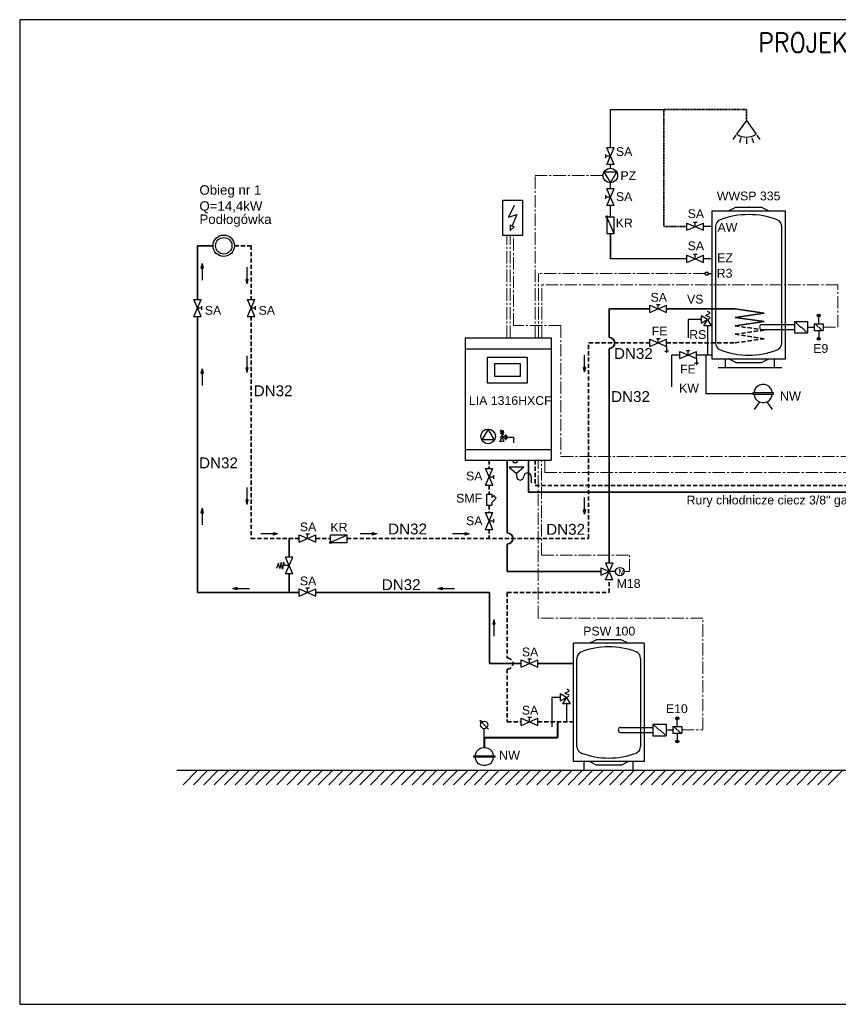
# Model space of a CAD drawing. Extents: x 280060 to 689961, y 120405 to 160329.
# Tile 82 of 85: x 680375 to 682844, y 149132 to 152102. Entities that reach past the tile are written whole.
import ezdxf

# ---------------------------------------------------------------- set-up
doc = ezdxf.new("R2010")
doc.units = 0
doc.header["$MEASUREMENT"] = 0
for name, pattern in [('ACAD_ISO02W100', [15, 12, -3]), ('CENTER2', [1.125, 0.75, -0.125, 0.125, -0.125]), ('DASHDOT', [1, 0.5, -0.25, 0, -0.25]), ('DASHED2', [9.525, 6.35, -3.175])]:
    doc.linetypes.add(name, pattern=pattern)
for name, color, linetype, lineweight in [('KAM-pro Biała Zarys', 7, 'CONTINUOUS', 9), ('KAM-pro C.C.W Wewnętrzna', 112, 'CONTINUOUS', 25), ('KAM-pro C.O. Powrót', 150, 'ACAD_ISO02W100', 35), ('KAM-pro C.O. Zasilenie', 1, 'CONTINUOUS', 35), ('KAM-pro C.W. Wewnętrzna', 1, 'DASHDOT', 35), ('KAM-pro Cienka', 93, 'CONTINUOUS', 13), ('KAM-pro Instalacja Elektryczna', 200, 'CENTER2', 5), ('KAM-pro Opis C.O.', 16, 'CONTINUOUS', 13), ('KAM-pro Opis Sanitarny', 7, 'CONTINUOUS', 18), ('KAM-pro Wodociąg Wewnętrzny', 150, 'CONTINUOUS', 40)]:
    doc.layers.add(name, color=color, linetype=linetype, lineweight=lineweight)
doc.styles.add('ARIAL', font='arial.ttf')
doc.styles.add('damian', font='arial.ttf')
doc.styles.add('Kiprov_Rzuty_2011_08_11$0$arial', font='arial.ttf', dxfattribs={"width": 0.85, "height": 0.8})
doc.styles.add('moj', font='romans.shx', dxfattribs={"width": 0.9, "height": 10})
doc.linetypes.add('Kiprov_Rzuty_2011_08_11$0$Przewód gazu A', pattern='A,60,-15,["GAZ",Kiprov_Rzuty_2011_08_11$0$arial,S=15,R=0,X=-1.1,Y=-5],-55', length=130)

msp = doc.modelspace()

# ---------------------------------------------------------------- hatches: boundary and pattern name
at = {"layer": 'KAM-pro Biała Zarys', "lineweight": 25}
for points in [[(682789.1, 151210, 1), (682780.4, 151210, 1)], [(682789.1, 151140, 1), (682780.4, 151140, 1)], [(682362.7, 149995, 1), (682354, 149995, 1)], [(682362.7, 149925, 1), (682354, 149925, 1)]]:
    msp.add_hatch(color=256, dxfattribs=at).paths.add_polyline_path(points)
at = {"layer": 'KAM-pro C.O. Powrót', "linetype": 'ByBlock', "lineweight": 25, "ltscale": 2}
for points in [[(681064, 151319.1), (681057.3, 151319.1), (681060.7, 151305.3)], [(681064, 151051.8), (681057.3, 151051.8), (681060.7, 151038)], [(682081.9, 151053.6), (682075.2, 151053.6), (682078.6, 151039.8)], [(681064, 150654.2), (681057.3, 150654.2), (681060.7, 150640.4)], [(682081.9, 150624.4), (682075.2, 150624.4), (682078.6, 150610.7)], [(681138.8, 150554.7), (681138.8, 150548), (681152.6, 150551.4)], [(681437.9, 150554.7), (681437.9, 150548), (681451.7, 150551.4)], [(681717, 150554.7), (681717, 150548), (681730.8, 150551.4)]]:
    msp.add_hatch(color=256, dxfattribs=at).paths.add_polyline_path(points)
at = {"layer": 'KAM-pro C.O. Zasilenie', "lineweight": 25}
for points in [[(680921.5, 151352.9), (680928.2, 151352.9), (680924.8, 151366.6)], [(680921.5, 151035.8), (680928.2, 151035.8), (680924.8, 151049.6)], [(680921.5, 150615.2), (680928.2, 150615.2), (680924.8, 150629)], [(681030.9, 150383.7), (681030.9, 150390.4), (681017.2, 150387.1)], [(681649.6, 150383.7), (681649.6, 150390.4), (681635.8, 150387.1)], [(681801.4, 150279.5), (681808.1, 150279.5), (681804.7, 150293.3)]]:
    msp.add_hatch(color=256, dxfattribs=at).paths.add_polyline_path(points)

# ---------------------------------------------------------------- linework, layer by layer
at = {"layer": 'KAM-pro Biała Zarys', "lineweight": 25}
for p, q in [((682566.6, 151798.5), (682537.2, 151757.5)), ((682566.6, 151798.5), (682595.9, 151757.5)), ((682534.9, 151754.2), (682525.6, 151741.2)), ((682550.3, 151746.5), (682545.5, 151731.3)), ((682566.6, 151744.1), (682566.6, 151728.1)), ((682582.9, 151746.5), (682587.7, 151731.3)), ((682598.3, 151754.2), (682607.6, 151741.2)), ((682167.4, 151715.5), (682145.4, 151715.5)), ((682145.4, 151665.1), (682167.4, 151715.5)), ((682167.4, 151665.1), (682145.4, 151715.5)), ((682142.6, 151684.8), (682142.6, 151695.8)), ((682156.4, 151690.3), (682142.6, 151690.3)), ((682167.4, 151665.1), (682145.4, 151665.1)), ((682137, 151643.1), (682156.5, 151610.4)), ((682137, 151643.1), (682175.4, 151643.1)), ((682156.5, 151610.4), (682175.4, 151643.1)), ((682167.4, 151592.4), (682145.4, 151592.4)), ((682145.4, 151542), (682167.4, 151592.4)), ((682167.4, 151542), (682145.4, 151592.4)), ((682142.6, 151561.7), (682142.6, 151572.7)), ((682156.4, 151567.2), (682142.6, 151567.2)), ((682167.4, 151542), (682145.4, 151542)), ((682145.4, 151504.8), (682145.4, 151457.2)), ((682167.4, 151457.2), (682146.5, 151505.1)), ((682148.1, 151507.6), (682167.4, 151507.6)), ((682167.4, 151457.2), (682167.4, 151507.6)), ((682387.1, 151467.1), (682387.1, 151489.1)), ((682387.1, 151489.1), (682437.5, 151467.1)), ((682387.1, 151467.1), (682437.5, 151489.1)), ((682406.8, 151491.9), (682417.8, 151491.9)), ((682412.3, 151478.1), (682412.3, 151491.9)), ((682437.5, 151467.1), (682437.5, 151489.1)), ((682462.6, 151478.1), (682437.5, 151478.1)), ((682145.4, 151457.2), (682167.4, 151457.2)), ((682387.1, 151370.1), (682387.1, 151392.1)), ((682387.1, 151392.1), (682437.5, 151370.1)), ((682387.1, 151370.1), (682437.5, 151392.1)), ((682406.8, 151394.8), (682417.8, 151394.8)), ((682412.3, 151381.1), (682412.3, 151394.8)), ((682437.5, 151370.1), (682437.5, 151392.1)), ((682462.6, 151381.1), (682437.5, 151381.1)), ((682443.3, 151332.9), (682443.3, 151341.2)), ((682443.3, 151341.2), (682451.6, 151341.2)), ((682443.3, 151332.9), (682451.6, 151332.9)), ((682451.6, 151332.9), (682451.6, 151341.2)), ((682451.6, 151337.1), (682462.6, 151337.1)), ((680899.6, 151258), (680921.6, 151258)), ((680921.6, 151207.6), (680899.6, 151258)), ((680899.6, 151207.6), (680921.6, 151258)), ((680910.6, 151232.8), (680924.4, 151232.8)), ((680924.4, 151227.3), (680924.4, 151238.3)), ((681061.6, 151258), (681083.6, 151258)), ((681083.6, 151207.6), (681061.6, 151258)), ((681061.6, 151207.6), (681083.6, 151258)), ((681072.6, 151232.8), (681086.4, 151232.8)), ((681086.4, 151227.3), (681086.4, 151238.3)), ((682275.7, 151218.9), (682275.7, 151240.9)), ((682275.7, 151240.9), (682326.1, 151218.9)), ((682275.7, 151218.9), (682326.1, 151240.9)), ((682295.4, 151243.7), (682306.4, 151243.7)), ((682300.9, 151229.9), (682300.9, 151243.7)), ((682326.1, 151218.9), (682326.1, 151240.9)), ((680899.6, 151207.6), (680921.6, 151207.6)), ((681061.6, 151207.6), (681083.6, 151207.6)), ((682784.8, 151185), (682784.8, 151210)), ((682390.7, 151197.8), (682390.7, 151142.4)), ((682448.9, 151178.5), (682448.9, 151091)), ((682613.8, 151182.5), (682711.3, 151182.5)), ((682711.3, 151192.5), (682711.3, 151157.5)), ((682711.3, 151192.5), (682751.3, 151192.5)), ((682714.3, 151189.6), (682730.5, 151174.3)), ((682732, 151175.6), (682730.5, 151174.3)), ((682732, 151175.6), (682748.3, 151160.3)), ((682751.3, 151192.5), (682751.3, 151157.5)), ((682751.3, 151175), (682771.3, 151175)), ((682771.3, 151185), (682771.3, 151165)), ((682771.3, 151185), (682798.3, 151185)), ((682795.3, 151165), (682774.3, 151185)), ((682798.3, 151185), (682798.3, 151165)), ((682613.8, 151167.5), (682711.3, 151167.5)), ((682711.3, 151157.5), (682751.3, 151157.5)), ((682771.3, 151165), (682798.3, 151165)), ((682784.8, 151165), (682784.8, 151140)), ((682275.7, 151116.4), (682275.7, 151138.4)), ((682275.7, 151138.4), (682326.1, 151116.4)), ((682275.7, 151116.4), (682326.1, 151138.4)), ((682295.4, 151141.2), (682306.4, 151141.2)), ((682300.9, 151127.4), (682300.9, 151141.2)), ((682326.1, 151116.4), (682326.1, 151138.4)), ((682326.1, 151116.4), (682326.1, 151097.3)), ((682320.2, 151102.4), (682326.1, 151102.4)), ((682331.9, 151102.4), (682326.1, 151102.4)), ((682365.5, 151080), (682365.5, 151102)), ((682365.5, 151102), (682416, 151080)), ((682365.5, 151080), (682416, 151102)), ((682385.2, 151104.8), (682396.2, 151104.8)), ((682390.7, 151091), (682390.7, 151104.8)), ((682416, 151080), (682416, 151102)), ((682410.1, 151066), (682416, 151066)), ((682416, 151080), (682416, 151060.9)), ((682421.8, 151066), (682416, 151066)), ((682606.4, 150949.2), (682590.5, 150926.2)), ((682628.3, 150949.2), (682644.2, 150926.2)), ((681787.3, 150867.5), (681768.4, 150834.8)), ((681806.7, 150834.8), (681787.3, 150867.5)), ((681834.6, 150861.7), (681824.1, 150864.2)), ((681834.6, 150861.7), (681824.1, 150859.7)), ((681834.6, 150857), (681824.1, 150859.7)), ((681834.6, 150857), (681824.1, 150854.2)), ((681834.6, 150851.7), (681824.1, 150854.2)), ((681829.4, 150846.4), (681826.6, 150845.6)), ((681826.6, 150845.6), (681829.4, 150846.4)), ((681829.4, 150850.3), (681834.6, 150851.7)), ((681829.4, 150846.4), (681829.4, 150850.3)), ((681832.1, 150845.6), (681829.4, 150846.4)), ((681829.4, 150846.4), (681832.1, 150845.6)), ((681839.9, 150847.5), (681832.7, 150844.5)), ((681839.9, 150849.7), (681839.9, 150836.4)), ((681839.9, 150849.7), (681841.3, 150849.7)), ((681839.9, 150849.7), (681841.3, 150849.7)), ((681839.9, 150836.4), (681839.9, 150849.7)), ((681839.9, 150849.7), (681839.9, 150849.7)), ((681841.3, 150849.7), (681841.3, 150836.4)), ((681841.3, 150849.7), (681841.3, 150836.4)), ((681842.7, 150848.3), (681841.3, 150847.5)), ((681842.7, 150848.3), (681842.7, 150837)), ((681806.7, 150834.8), (681768.4, 150834.8)), ((681823.2, 150829.7), (681828, 150839.7)), ((681835.5, 150829.7), (681823.2, 150829.7)), ((681826.6, 150845.6), (681825.5, 150843.1)), ((681825.5, 150843.1), (681826.6, 150845.6)), ((681825.5, 150843.1), (681826.6, 150840.3)), ((681826.6, 150840.3), (681825.5, 150843.1)), ((681825.5, 150843.1), (681825.5, 150843.1)), ((681826.6, 150840.3), (681829.4, 150838.9)), ((681829.4, 150838.9), (681826.6, 150840.3)), ((681829.4, 150838.9), (681832.1, 150840.3)), ((681832.1, 150840.3), (681829.4, 150838.9)), ((681835.5, 150829.7), (681830.7, 150839.7)), ((681833.2, 150843.1), (681832.1, 150845.6)), ((681832.1, 150845.6), (681833.2, 150843.1)), ((681832.1, 150840.3), (681833.2, 150843.1)), ((681833.2, 150843.1), (681832.1, 150840.3)), ((681839.9, 150838.3), (681832.7, 150841.7)), ((681839.9, 150836.4), (681841.3, 150836.4)), ((681841.3, 150836.4), (681839.9, 150836.4)), ((681842.7, 150837), (681841.3, 150837.5)), ((681842.7, 150843.1), (681864.6, 150843.1)), ((681864.6, 150843.1), (681864.6, 150826.4)), ((681779.7, 150748.5), (681801.7, 150748.5)), ((681801.7, 150698.1), (681779.7, 150748.5)), ((681779.7, 150698.1), (681801.7, 150748.5)), ((681804.5, 150717.8), (681804.5, 150728.8)), ((681779.7, 150698.1), (681801.7, 150698.1)), ((681790.7, 150723.3), (681804.5, 150723.3)), ((681779.7, 150615.5), (681801.7, 150615.5)), ((681801.7, 150565.1), (681779.7, 150615.5)), ((681779.7, 150565.1), (681801.7, 150615.5)), ((681790.7, 150590.3), (681804.5, 150590.3)), ((681804.5, 150584.8), (681804.5, 150595.8)), ((681237.7, 150551.2), (681248.7, 150551.2)), ((681243.2, 150537.5), (681243.2, 150551.2)), ((681779.7, 150565.1), (681801.7, 150565.1)), ((681218, 150526.5), (681218, 150548.5)), ((681218, 150548.5), (681268.4, 150526.5)), ((681218, 150526.5), (681268.4, 150548.5)), ((681268.4, 150526.5), (681268.4, 150548.5)), ((681362.2, 150547.1), (681311.8, 150547.1)), ((681311.8, 150527.8), (681311.8, 150547.1)), ((681362.2, 150547.1), (681314.3, 150526.2)), ((681314.5, 150525.1), (681362.2, 150525.1)), ((681362.2, 150525.1), (681362.2, 150547.1)), ((681155.6, 150463.5), (681149.3, 150446.8)), ((681159.1, 150447), (681155.6, 150463.5)), ((681163.3, 150465.5), (681159.1, 150447)), ((681167.3, 150444.6), (681163.3, 150465.5)), ((681170.3, 150466.5), (681167.3, 150444.6)), ((681174.5, 150455.9), (681170.3, 150466.5)), ((681198.9, 150481.1), (681176.9, 150481.1)), ((681176.9, 150430.7), (681198.9, 150481.1)), ((681198.9, 150430.7), (681176.9, 150481.1)), ((682141.7, 150462.7), (682152.7, 150437.5)), ((682163.7, 150462.7), (682141.7, 150462.7)), ((682163.7, 150462.7), (682152.7, 150437.5)), ((681187.9, 150455.9), (681174.5, 150455.9)), ((681198.9, 150430.7), (681176.9, 150430.7)), ((682127.5, 150448.5), (682152.7, 150437.5)), ((682127.5, 150448.5), (682127.5, 150426.5)), ((682127.5, 150426.5), (682152.7, 150437.5)), ((682141.7, 150412.3), (682152.7, 150437.5)), ((682163.7, 150412.3), (682152.7, 150437.5)), ((682172, 150437.5), (682152.7, 150437.5)), ((682163.7, 150412.3), (682141.7, 150412.3)), ((681218, 150363.4), (681218, 150385.4)), ((681218, 150385.4), (681268.4, 150363.4)), ((681218, 150363.4), (681268.4, 150385.4)), ((681237.7, 150388.2), (681248.7, 150388.2)), ((681243.2, 150374.4), (681243.2, 150388.2)), ((681268.4, 150363.4), (681268.4, 150385.4)), ((681887.5, 150149.2), (681887.5, 150171.2)), ((681887.5, 150171.2), (681937.9, 150149.2)), ((681887.5, 150149.2), (681937.9, 150171.2)), ((681907.2, 150174), (681918.2, 150174)), ((681912.7, 150160.2), (681912.7, 150174)), ((681937.9, 150149.2), (681937.9, 150171.2)), ((681979.7, 150058.2), (681979.7, 149969.3)), ((682024.2, 150039), (682024.2, 149984.5)), ((681887.5, 149973.5), (681887.5, 149995.5)), ((681887.5, 149995.5), (681937.9, 149973.5)), ((681887.5, 149973.5), (681937.9, 149995.5)), ((681907.2, 149998.3), (681918.2, 149998.3)), ((681912.7, 149984.5), (681912.7, 149998.3)), ((681937.9, 149973.5), (681937.9, 149995.5)), ((682358.3, 149970), (682358.3, 149995)), ((682187.3, 149967.5), (682284.8, 149967.5)), ((682284.8, 149977.5), (682284.8, 149942.5)), ((682284.8, 149977.5), (682324.8, 149977.5)), ((682287.8, 149974.7), (682304.1, 149959.3)), ((682305.6, 149960.7), (682304.1, 149959.3)), ((682305.6, 149960.7), (682321.8, 149945.3)), ((682324.8, 149977.5), (682324.8, 149942.5)), ((682324.8, 149960), (682344.8, 149960)), ((682344.8, 149970), (682344.8, 149950)), ((682344.8, 149970), (682371.8, 149970)), ((682368.8, 149950), (682347.8, 149970)), ((682371.8, 149970), (682371.8, 149950)), ((682187.3, 149952.5), (682284.8, 149952.5)), ((682284.8, 149942.5), (682324.8, 149942.5)), ((682344.8, 149950), (682371.8, 149950)), ((682358.3, 149950), (682358.3, 149925)), ((680848.2, 149838.2), (683229.2, 149838.2)), ((680867.3, 149794.9), (680910.9, 149838.2)), ((680898.7, 149794.9), (680942.3, 149838.2)), ((680930.1, 149794.9), (680973.7, 149838.2)), ((680961.5, 149794.9), (681005.1, 149838.2)), ((680992.9, 149794.9), (681036.5, 149838.2)), ((681024.3, 149794.9), (681067.9, 149838.2)), ((681055.7, 149794.9), (681099.3, 149838.2)), ((681087.1, 149794.9), (681130.7, 149838.2)), ((681118.5, 149794.9), (681162.1, 149838.2)), ((681149.9, 149794.9), (681193.5, 149838.2)), ((681181.2, 149794.9), (681224.9, 149838.2)), ((681212.6, 149794.9), (681256.3, 149838.2)), ((681244, 149794.9), (681287.7, 149838.2)), ((681275.4, 149794.9), (681319, 149838.2)), ((681306.8, 149794.9), (681350.4, 149838.2)), ((681338.2, 149794.9), (681381.8, 149838.2)), ((681369.6, 149794.9), (681413.2, 149838.2)), ((681401, 149794.9), (681444.6, 149838.2)), ((681432.4, 149794.9), (681476, 149838.2)), ((681463.8, 149794.9), (681507.4, 149838.2)), ((681495.2, 149794.9), (681538.8, 149838.2)), ((681526.6, 149794.9), (681570.2, 149838.2)), ((681558, 149794.9), (681601.6, 149838.2)), ((681589.3, 149794.9), (681633, 149838.2)), ((681620.7, 149794.9), (681664.4, 149838.2)), ((681652.1, 149794.9), (681695.8, 149838.2)), ((681683.5, 149794.9), (681727.1, 149838.2)), ((681714.9, 149794.9), (681758.5, 149838.2)), ((681746.3, 149794.9), (681789.9, 149838.2)), ((681777.7, 149794.9), (681821.3, 149838.2)), ((681809.1, 149794.9), (681852.7, 149838.2)), ((681840.5, 149794.9), (681884.1, 149838.2)), ((681871.9, 149794.9), (681915.5, 149838.2)), ((681903.3, 149794.9), (681946.9, 149838.2)), ((681934.7, 149794.9), (681978.3, 149838.2)), ((681966.1, 149794.9), (682009.7, 149838.2)), ((681997.4, 149794.9), (682041.1, 149838.2)), ((682028.8, 149794.9), (682072.5, 149838.2)), ((682060.2, 149794.9), (682103.9, 149838.2)), ((682091.6, 149794.9), (682135.2, 149838.2)), ((682123, 149794.9), (682166.6, 149838.2)), ((682154.4, 149794.9), (682198, 149838.2)), ((682185.8, 149794.9), (682229.4, 149838.2)), ((682217.2, 149794.9), (682260.8, 149838.2)), ((682248.6, 149794.9), (682292.2, 149838.2)), ((682280, 149794.9), (682323.6, 149838.2)), ((682311.4, 149794.9), (682355, 149838.2)), ((682342.8, 149794.9), (682386.4, 149838.2)), ((682374.2, 149794.9), (682417.8, 149838.2)), ((682405.5, 149794.9), (682449.2, 149838.2)), ((682436.9, 149794.9), (682480.6, 149838.2)), ((682468.3, 149794.9), (682512, 149838.2)), ((682499.7, 149794.9), (682543.3, 149838.2)), ((682531.1, 149794.9), (682574.7, 149838.2)), ((682562.5, 149794.9), (682606.1, 149838.2)), ((682593.9, 149794.9), (682637.5, 149838.2)), ((682625.3, 149794.9), (682668.9, 149838.2)), ((682656.7, 149794.9), (682700.3, 149838.2)), ((682688.1, 149794.9), (682731.7, 149838.2)), ((682719.5, 149794.9), (682763.1, 149838.2)), ((682750.9, 149794.9), (682794.5, 149838.2)), ((682782.3, 149794.9), (682825.9, 149838.2)), ((682813.6, 149794.9), (682857.3, 149838.2))]:
    msp.add_line(p, q, dxfattribs=at)
at = {"layer": 'KAM-pro Biała Zarys', "color": 1, "linetype": 'Kiprov_Rzuty_2011_08_11$0$Przewód gazu A', "lineweight": 0, "ltscale": 1960}
msp.add_line((682156.4, 151690.3), (682156.4, 151690.3), dxfattribs=at)
at = {"layer": 'KAM-pro Biała Zarys', "lineweight": 30}
for p, q in [((681866, 151542.3), (681848.8, 151506.5)), ((682513, 151525.4), (682535, 151536.4)), ((682535, 151536.4), (682612, 151536.4)), ((682612, 151536.4), (682634, 151525.4)), ((681848.8, 151506.5), (681874.1, 151514.3)), ((681874.1, 151514.3), (681860, 151480.6)), ((682462.6, 151525.4), (682684.5, 151525.4)), ((682462.6, 151525.4), (682462.6, 151079.6)), ((682684.5, 151079.6), (682684.5, 151525.4)), ((682684.5, 151079.6), (682684.5, 151525.4)), ((681854, 151483.4), (681860, 151480.6)), ((681854, 151483.4), (681854.1, 151466.5)), ((681854.1, 151466.5), (681866, 151477.9)), ((681860, 151480.6), (681866, 151477.9)), ((682473.6, 151478.1), (682473.6, 151127.4)), ((682673.5, 151126.9), (682673.5, 151478.1)), ((681718, 151142.3), (681718, 150773.6)), ((681718, 151142.3), (681978, 151142.3)), ((681978, 151142.3), (681978, 150773.6)), ((681718, 151109.8), (681978, 151109.8)), ((682462.6, 151079.6), (682684.5, 151079.6)), ((682504.1, 151053.2), (682504.1, 151079.6)), ((682535, 151068.6), (682513, 151079.6)), ((682535, 151068.6), (682612, 151068.6)), ((682612, 151068.6), (682634, 151079.6)), ((682651.9, 151053.2), (682651.9, 151079.6)), ((682481.6, 151053.2), (682673.8, 151053.2)), ((681718, 150805.6), (681978, 150805.6)), ((681718, 150773.6), (681978, 150773.6)), ((682114.6, 150231.9), (682093.5, 150221.4)), ((682188.5, 150231.9), (682114.6, 150231.9)), ((682209.6, 150221.4), (682188.5, 150231.9)), ((682045, 149864.6), (682045, 150221.4)), ((682258.1, 150221.4), (682045, 150221.4)), ((682258.1, 150221.4), (682258.1, 149864.6)), ((682055.6, 149910.1), (682055.6, 150175.9)), ((682247.5, 150175.9), (682247.5, 149910.1)), ((682258.1, 149864.6), (682045, 149864.6)), ((682077.6, 149838.2), (682077.6, 149864.6)), ((682114.6, 149854.1), (682093.5, 149864.6)), ((682188.5, 149854.1), (682114.6, 149854.1)), ((682188.5, 149854.1), (682209.6, 149864.6)), ((682225.5, 149838.2), (682225.5, 149864.6))]:
    msp.add_line(p, q, dxfattribs=at)
at = {"layer": 'KAM-pro Biała Zarys', "lineweight": 25}
for points in [[(684574.6, 152102.4), (680374.6, 152102.4), (680374.6, 149132.4), (684574.6, 149132.4)], [(682449.1, 151197.8), (682430.1, 151208.7), (682430.1, 151186.8)], [(682449.1, 151197.8), (682460.1, 151178.5), (682437.8, 151178.5)], [(682648.9, 150972.4), (682648.9, 150976.6), (682585.8, 150976.6), (682585.8, 150972.4)], [(682024.4, 150058.2), (682005.3, 150069.2), (682005.3, 150047.3)], [(682024.4, 150058.2), (682035.3, 150039), (682013.1, 150039)], [(681765, 149975.3), (681765.6, 149979.3), (681768.2, 149983), (681771.7, 149985.6), (681775.9, 149986), (681780.1, 149985.6), (681783.6, 149983), (681786.2, 149979.3), (681787.2, 149975.3), (681786.2, 149971.1), (681783.6, 149967.3), (681780.1, 149964.8), (681775.9, 149963.8), (681771.7, 149964.8), (681768.2, 149967.3), (681765.6, 149971.1)], [(681744.3, 149877.8), (681744.3, 149882), (681807.5, 149882), (681807.5, 149877.8)]]:
    msp.add_lwpolyline(points, close=True, dxfattribs=at)
at = {"layer": 'KAM-pro Biała Zarys', "lineweight": 30}
for points in [[(681832.1, 151558.4), (681891.3, 151558.4), (681891.3, 151451.8), (681832.1, 151451.8)], [(681786, 151084.5), (681905.5, 151084.5), (681905.5, 151006.4), (681786, 151006.4)], [(681807.4, 151065), (681884.6, 151065), (681884.6, 151026.4), (681807.4, 151026.4)], [(681864.6, 150773.6), (681874.1, 150773.6), (681874.1, 150765.6), (681864.6, 150765.6)]]:
    msp.add_lwpolyline(points, close=True, dxfattribs=at)
at = {"layer": 'KAM-pro Biała Zarys', "lineweight": 25}
for points in [[(682449.1, 151197.8), (682455.5, 151201.3), (682456.9, 151203.3), (682455.9, 151204.9), (682449.1, 151207.5), (682446.2, 151208.7), (682444.6, 151210.1), (682445.2, 151211.6), (682447.7, 151212.6), (682454.9, 151215.8), (682456.5, 151217.4), (682455.9, 151219), (682453.3, 151220.4), (682449.7, 151222)], [(682430.1, 151197.8), (682390.7, 151197.8)], [(682644.7, 150976.6), (682643.2, 150984), (682639.6, 150990.7), (682635, 150995.9), (682628.3, 151000), (682620.9, 151002), (682613.8, 151002), (682606.4, 151000), (682599.7, 150995.9), (682594.5, 150990.7), (682591.5, 150984), (682590, 150976.6)], [(682590, 150972.4), (682591.5, 150965.3), (682594.5, 150958.5), (682599.7, 150952.8), (682606.4, 150949.2), (682613.8, 150947.2), (682620.9, 150947.2), (682628.3, 150949.2), (682635, 150952.8), (682639.6, 150958.5), (682643.2, 150965.3), (682644.7, 150972.4)], [(681895.6, 150752.9), (681850.8, 150752.9), (681873.2, 150733.8), (681873.2, 150724.5), (681876.2, 150716.3), (681884.6, 150713.1), (681892.3, 150716.3), (681895.6, 150724.5)], [(681895.6, 150752.9), (681873.2, 150733.8)], [(681917.4, 150724.5), (681914.4, 150732.2), (681906.8, 150735.5), (681898.3, 150732.2), (681895.6, 150724.5)], [(681917.4, 150724.5), (681917.4, 150705.4)], [(681783, 150670.8), (681798.5, 150670.8)], [(681783, 150670.8), (681783, 150638.1)], [(681793, 150670.8), (681789.1, 150670.8), (681793, 150670.8), (681789.1, 150670.8), (681793, 150670.8)], [(681798.5, 150670.8), (681798.5, 150660.8)], [(681811.9, 150659.2), (681804.6, 150666.9), (681798.5, 150660.8)], [(681798.5, 150645.8), (681811.9, 150659.2)], [(681798.5, 150645.8), (681798.5, 150638.1)], [(681783, 150638.1), (681798.5, 150638.1)], [(682024.4, 150058.2), (682030.7, 150061.8), (682032.1, 150063.8), (682031.1, 150065.4), (682024.4, 150068), (682021.4, 150069.2), (682019.8, 150070.6), (682020.4, 150072.1), (682023, 150073.1), (682030.1, 150076.3), (682031.7, 150077.9), (682031.1, 150079.5), (682028.5, 150080.9), (682025, 150082.5)], [(682005.3, 150058.2), (681979.7, 150058.2)], [(681788.8, 149962.8), (681763.4, 149988.2)], [(681766.6, 149978.3), (681763.4, 149988.2), (681772.7, 149985)], [(681775.9, 149937), (681775.9, 149963.8)], [(681748.5, 149882), (681750.1, 149889.3), (681753.7, 149896.1), (681758.2, 149901.2), (681765, 149905.4), (681772.3, 149907.4), (681779.5, 149907.4), (681786.8, 149905.4), (681793.6, 149901.2), (681798.7, 149896.1), (681801.7, 149889.3), (681803.3, 149882)], [(681803.3, 149877.8), (681801.7, 149870.7), (681798.7, 149863.9), (681793.6, 149858.2), (681786.8, 149854.6), (681779.5, 149852.6), (681772.3, 149852.6), (681765, 149854.6), (681758.2, 149858.2), (681753.7, 149863.9), (681750.1, 149870.7), (681748.5, 149877.8)]]:
    msp.add_lwpolyline(points, dxfattribs=at)
for centre, radius in [((682156.2, 151632.4), 22), ((682145.4, 151507.6), 2.75), ((680990.2, 151420.4), 32.3), ((680990.2, 151420.4), 24.8), ((682784.8, 151210), 4.34), ((682784.8, 151140), 4.34), ((681787.5, 150845.5), 22), ((681311.8, 150525.1), 2.75), ((682184.8, 150437.5), 12.8), ((682358.3, 149995), 4.34), ((682358.3, 149925), 4.34)]:
    msp.add_circle(centre, radius, dxfattribs=at)
for centre, radius, start, end in [((682566.6, 151798.5), 50.4, 234.4294, 305.5706), ((682613.8, 151175), 7.5, 90, 270), ((682187.3, 149960), 7.5, 90, 270)]:
    msp.add_arc(centre, radius, start, end, dxfattribs=at)
at = {"layer": 'KAM-pro Biała Zarys', "lineweight": 30}
for centre, radius, start, end in [((682573.5, 151273.5), 241, 69.1401, 110.8599), ((682495.6, 151478.1), 22, 110.8599, 180), ((682651.5, 151478.1), 22, 0, 69.1401), ((682495.6, 151126.9), 22, 180, 249.1401), ((682651.5, 151126.9), 22, 290.8599, 0), ((682573.5, 151331.6), 241, 249.1401, 290.8599), ((682076.7, 150175.9), 21.1, 110.8599, 180), ((682151.5, 149979.5), 231.3, 69.1401, 110.8599), ((682226.4, 150175.9), 21.1, 0, 69.1401), ((682076.7, 149910.1), 21.1, 180, 249.1401), ((682226.4, 149910.1), 21.1, 290.8599, 0), ((682151.5, 150106.5), 231.3, 249.1401, 290.8599)]:
    msp.add_arc(centre, radius, start, end, dxfattribs=at)
at = {"layer": 'KAM-pro Biała Zarys', "lineweight": 25}
for points in [[(682741.8, 151168.8), (682739.4, 151166.3), (682748.3, 151160.3)], [(682315.4, 149953.9), (682313, 149951.3), (682321.8, 149945.3)]]:
    msp.add_solid(points, dxfattribs=at)
at = {"layer": 'KAM-pro C.C.W Wewnętrzna', "color": 210, "lineweight": 25, "ltscale": 2}
for p, q in [((682156.4, 151831.6), (682317.2, 151831.6)), ((682156.4, 151715.5), (682156.4, 151831.6)), ((682156.4, 151654.4), (682156.4, 151665.1)), ((682156.4, 151592.4), (682156.4, 151610.4)), ((682156.4, 151507.6), (682156.4, 151542)), ((682156.4, 151457.2), (682156.4, 151381.1)), ((682156.4, 151381.1), (682156.4, 151457.2)), ((682387.1, 151381.1), (682156.4, 151381.1))]:
    msp.add_line(p, q, dxfattribs=at)
at = {"layer": 'KAM-pro C.O. Powrót', "linetype": 'DASHED2', "ltscale": 2}
for p, q in [((681022.5, 151420.4), (681072.6, 151420.4)), ((681072.6, 151420.4), (681072.6, 151258)), ((681072.6, 151207.6), (681072.6, 150537.5)), ((682532.7, 151178.9), (682620.7, 151166.1)), ((682620.7, 151166.1), (682532.7, 151153.4)), ((682532.7, 151153.4), (682620.7, 151140.2)), ((682275.7, 151127.4), (682090.8, 151127.4)), ((682090.8, 150537.5), (682090.8, 151127.4)), ((682326.1, 151127.4), (682532.7, 151127.4)), ((682620.7, 151140.2), (682532.7, 151127.4)), ((681790.7, 150773.6), (681790.7, 150748.5)), ((681929.4, 150773.6), (681929.4, 150696.9)), ((681790.7, 150723.3), (681790.7, 150723.3)), ((681790.7, 150698.1), (681790.7, 150670.8)), ((681929.4, 150696.9), (683295.7, 150696.9)), ((681790.7, 150638.1), (681790.7, 150615.5)), ((681790.7, 150590.3), (681790.7, 150590.3)), ((681790.7, 150565.1), (681790.7, 150537.5)), ((681072.6, 150537.5), (681218, 150537.5)), ((681243.2, 150537.5), (681243.2, 150537.5)), ((681268.4, 150537.5), (681311.8, 150537.5)), ((681362.2, 150537.5), (682090.8, 150537.5)), ((682152.7, 150374.4), (682152.7, 150412.3)), ((681845.5, 150374.4), (681845.5, 150176.9)), ((681845.5, 150374.4), (682152.7, 150374.4)), ((681845.5, 150143.5), (681845.5, 149984.5)), ((681912.7, 150160.2), (681912.7, 150160.2)), ((681845.5, 149984.5), (681887.5, 149984.5)), ((681912.7, 149984.5), (681912.7, 149984.5)), ((681937.9, 149984.5), (682045, 149984.5))]:
    msp.add_line(p, q, dxfattribs=at)
at = {"layer": 'KAM-pro C.O. Powrót', "linetype": 'ByBlock', "lineweight": 25, "ltscale": 2}
for p, q in [((681060.7, 151319.1), (681060.7, 151355.8)), ((681060.7, 151305.3), (681057.3, 151319.1)), ((681064, 151319.1), (681057.3, 151319.1)), ((681060.7, 151305.3), (681064, 151319.1)), ((681060.7, 151051.8), (681060.7, 151088.5)), ((682078.6, 151053.6), (682078.6, 151090.3)), ((681060.7, 151038), (681057.3, 151051.8)), ((681064, 151051.8), (681057.3, 151051.8)), ((681060.7, 151038), (681064, 151051.8)), ((682078.6, 151039.8), (682075.2, 151053.6)), ((682081.9, 151053.6), (682075.2, 151053.6)), ((682078.6, 151039.8), (682081.9, 151053.6)), ((681060.7, 150654.2), (681060.7, 150690.9)), ((681060.7, 150640.4), (681057.3, 150654.2)), ((681064, 150654.2), (681057.3, 150654.2)), ((681060.7, 150640.4), (681064, 150654.2)), ((682078.6, 150624.4), (682078.6, 150661.1)), ((682078.6, 150610.7), (682075.2, 150624.4)), ((682081.9, 150624.4), (682075.2, 150624.4)), ((682078.6, 150610.7), (682081.9, 150624.4)), ((681138.8, 150551.4), (681102.1, 150551.4)), ((681152.6, 150551.4), (681138.8, 150554.7)), ((681138.8, 150554.7), (681138.8, 150548)), ((681152.6, 150551.4), (681138.8, 150548)), ((681437.9, 150551.4), (681401.2, 150551.4)), ((681451.7, 150551.4), (681437.9, 150554.7)), ((681437.9, 150554.7), (681437.9, 150548)), ((681451.7, 150551.4), (681437.9, 150548)), ((681717, 150551.4), (681680.3, 150551.4)), ((681730.8, 150551.4), (681717, 150554.7)), ((681717, 150554.7), (681717, 150548)), ((681730.8, 150551.4), (681717, 150548))]:
    msp.add_line(p, q, dxfattribs=at)
at = {"layer": 'KAM-pro C.O. Powrót', "linetype": 'DASHED2', "ltscale": 2}
msp.add_arc((681845.5, 150160.2), 16.7, 270, 90, dxfattribs=at)
at = {"layer": 'KAM-pro C.O. Zasilenie'}
for p, q in [((680910.6, 151420.4), (680957.9, 151420.4)), ((680910.6, 151420.4), (680910.6, 151258)), ((680910.6, 151207.6), (680910.6, 150374.4)), ((682275.7, 151230.2), (682152.7, 151230.2)), ((682152.7, 151144.1), (682152.7, 151230.2)), ((682326.1, 151229.9), (682532.7, 151229.9)), ((682532.7, 151229.9), (682620.7, 151217.2)), ((682620.7, 151217.2), (682532.7, 151204.4)), ((682532.7, 151204.4), (682620.7, 151191.7)), ((682620.7, 151191.7), (682532.7, 151178.9)), ((682152.7, 150462.7), (682152.7, 151110.8)), ((681845.5, 150773.6), (681845.5, 150554.1)), ((681909.4, 150773.6), (681909.4, 150676.9)), ((681909.4, 150676.9), (683310.9, 150676.9)), ((681187.9, 150537.5), (681187.9, 150481.1)), ((681845.5, 150520.8), (681845.5, 150437.5)), ((681187.9, 150455.9), (681187.9, 150455.9)), ((681187.9, 150430.7), (681187.9, 150374.4)), ((682127.5, 150437.5), (681845.5, 150437.5)), ((680910.6, 150374.4), (681218, 150374.4)), ((681268.4, 150374.4), (681792.1, 150374.4)), ((681792.1, 150374.4), (681792.1, 150160.2)), ((681792.1, 150160.2), (681887.5, 150160.2)), ((681912.7, 150160.2), (681912.7, 150160.2)), ((681937.9, 150160.2), (682045, 150160.2)), ((681912.7, 149984.5), (681912.7, 149984.5))]:
    msp.add_line(p, q, dxfattribs=at)
at = {"layer": 'KAM-pro C.O. Zasilenie', "lineweight": 25}
for p, q in [((680924.8, 151366.6), (680921.5, 151352.9)), ((680921.5, 151352.9), (680928.2, 151352.9)), ((680924.8, 151366.6), (680928.2, 151352.9)), ((680924.8, 151352.9), (680924.8, 151316.2)), ((680924.8, 151049.6), (680921.5, 151035.8)), ((680921.5, 151035.8), (680928.2, 151035.8)), ((680924.8, 151049.6), (680928.2, 151035.8)), ((680924.8, 151035.8), (680924.8, 150999.1)), ((680924.8, 150629), (680921.5, 150615.2)), ((680921.5, 150615.2), (680928.2, 150615.2)), ((680924.8, 150629), (680928.2, 150615.2)), ((680924.8, 150615.2), (680924.8, 150578.5)), ((681017.2, 150387.1), (681030.9, 150390.4)), ((681017.2, 150387.1), (681030.9, 150383.7)), ((681030.9, 150383.7), (681030.9, 150390.4)), ((681030.9, 150387.1), (681067.6, 150387.1)), ((681635.8, 150387.1), (681649.6, 150390.4)), ((681635.8, 150387.1), (681649.6, 150383.7)), ((681649.6, 150383.7), (681649.6, 150390.4)), ((681649.6, 150387.1), (681686.3, 150387.1)), ((681804.7, 150293.3), (681801.4, 150279.5)), ((681804.7, 150293.3), (681808.1, 150279.5)), ((681801.4, 150279.5), (681808.1, 150279.5)), ((681804.7, 150279.5), (681804.7, 150242.9))]:
    msp.add_line(p, q, dxfattribs=at)
at = {"layer": 'KAM-pro C.O. Zasilenie'}
for centre in [(682152.7, 151127.4), (681845.5, 150537.5)]:
    msp.add_arc(centre, 16.7, 270, 90, dxfattribs=at)
at = {"layer": 'KAM-pro C.W. Wewnętrzna', "ltscale": 1.5}
for p, q in [((682317.2, 151478.1), (682317.2, 151831.6)), ((682317.2, 151831.6), (682566.6, 151831.6)), ((682566.6, 151831.6), (682566.6, 151798.5)), ((682387.1, 151478.1), (682317.2, 151478.1))]:
    msp.add_line(p, q, dxfattribs=at)
at = {"layer": 'KAM-pro Cienka'}
for p, q in [((680910.6, 151232.8), (680910.6, 151232.8)), ((680910.6, 151232.8), (680910.6, 151232.8)), ((681072.6, 151232.8), (681072.6, 151232.8)), ((681790.7, 150723.3), (681790.7, 150723.3)), ((681790.7, 150590.3), (681790.7, 150590.3)), ((681912.7, 149984.5), (681912.7, 149984.5))]:
    msp.add_line(p, q, dxfattribs=at)
at = {"layer": 'KAM-pro Instalacja Elektryczna', "ltscale": 50}
for p, q in [((682134.2, 151632.4), (681929.6, 151632.4)), ((681929.6, 151142.3), (681929.6, 151632.4)), ((681844.1, 151142.3), (681844.1, 151451.8)), ((681854.1, 151142.3), (681854.1, 151451.8)), ((681864.1, 151179.8), (681864.1, 151451.8)), ((682443.3, 151337.1), (681939.6, 151337.1)), ((681939.6, 151142.3), (681939.6, 151337.1)), ((681949.6, 151142.3), (681949.6, 151302.5)), ((682842.7, 151302.5), (681949.6, 151302.5)), ((682842.7, 151175), (682842.7, 151302.5)), ((682007.4, 151179.8), (681864.1, 151179.8)), ((682007.4, 151179.8), (682007.4, 150785)), ((682798.3, 151175), (682842.7, 151175)), ((681938.2, 150297.2), (681938.2, 150773.6)), ((681948.2, 150487.5), (681948.2, 150773.6)), ((681958.2, 150736.2), (681958.2, 150773.6)), ((682007.4, 150785), (683256.2, 150785)), ((681958.2, 150736.2), (683266.2, 150736.2)), ((681948.2, 150487.5), (682214.1, 150487.5)), ((682214.1, 150437.5), (682214.1, 150487.5)), ((682197.6, 150437.5), (682214.1, 150437.5)), ((682435.2, 150297.2), (681938.2, 150297.2)), ((682435.2, 149960), (682435.2, 150297.2)), ((682371.8, 149960), (682435.2, 149960))]:
    msp.add_line(p, q, dxfattribs=at)
at = {"layer": 'KAM-pro Wodociąg Wewnętrzny', "lineweight": 30}
for p, q in [((682342, 151091), (682365.5, 151091)), ((682342, 150995.3), (682342, 151091)), ((682416, 151091), (682462.6, 151091)), ((682444.2, 151091), (682444.2, 150974.5)), ((682444.2, 150974.5), (682585.8, 150974.5))]:
    msp.add_line(p, q, dxfattribs=at)
at = {"layer": 'KAM-pro Wodociąg Wewnętrzny'}
for p, q in [((681997, 149984.5), (681997, 149937)), ((681775.9, 149937), (681775.9, 149907.4)), ((681775.9, 149937), (681997, 149937))]:
    msp.add_line(p, q, dxfattribs=at)

# ---------------------------------------------------------------- texts
at = {"layer": 'KAM-pro Biała Zarys', "color": 1, "lineweight": 25, "style": 'moj', "width": 0.9}
msp.add_text('PROJEKT INSTALACJI CENTRALNEGO OGRZEWANIA ', height=58.343, dxfattribs=at).set_placement((682602.1, 152004))
at = {"layer": 'KAM-pro Biała Zarys', "lineweight": 25}
msp.add_text('M', height=16.5, dxfattribs=at).set_placement((682180.6, 150429.3))
at = {"layer": 'KAM-pro C.O. Powrót', "linetype": 'ByBlock', "lineweight": 25, "ltscale": 2, "style": 'ARIAL'}
for p in [(682167.2, 151079.1), (681080.6, 150966.7), (681486, 150549.7), (681962.8, 150548.6)]:
    msp.add_text('DN32', height=32.8, dxfattribs=at).set_placement(p)
at = {"layer": 'KAM-pro C.O. Zasilenie', "style": 'ARIAL'}
for p in [(682158.6, 150949.2), (680915.7, 150749.1), (681466.8, 150381.9)]:
    msp.add_text('DN32', height=32.8, dxfattribs=at).set_placement(p)
at = {"layer": 'KAM-pro Opis C.O.', "color": 3, "style": 'ARIAL'}
for s, height, p in [('SA', 26.57, (682173.1, 151691.4)), ('PZ', 26.57, (682186.8, 151618.6)), ('SA', 26.57, (682173.1, 151555.4)), ('WWSP 335', 26.57, (682477.6, 151557.4)), ('SA', 26.57, (682389.5, 151503.9)), ('KR', 26.57, (682172.5, 151475.8)), ('AW', 26.57, (682479.7, 151462.7)), ('SA', 26.57, (682389.5, 151407.1)), ('EZ', 26.57, (682478.4, 151370.8)), ('R3', 26.57, (682477.2, 151324.3)), ('SA', 26.57, (682277.5, 151251.7)), ('VS', 26.57, (682387.6, 151246.1)), ('SA', 26.57, (680933.1, 151212.4)), ('SA', 26.57, (681095.1, 151212.4)), ('FE', 26.57, (682281, 151150)), ('RS', 26.57, (682394.2, 151139.4)), ('E9', 26.57, (682768.3, 151097.5)), ('FE', 26.57, (682366.8, 151035.2)), ('KW', 26.57, (682363.7, 150977.7)), ('NW', 27.4, (682667.5, 150953.7)), ('SA', 26.57, (681721, 150712.7)), ('SMF', 26.57, (681691.2, 150645.7)), ('Rury chłodnicze ciecz 3/8" gaz 5/8"', 26.572, (682386.3, 150640.2)), ('SA', 26.57, (681219.8, 150559.2)), ('KR', 26.57, (681311.9, 150558.1)), ('SA', 26.57, (681721, 150577.7)), ('SA', 26.57, (681219.8, 150396.1)), ('M18', 26.57, (682175.2, 150388.6)), ('PSW 100', 26.57, (682074.5, 150244.8)), ('SA', 26.57, (681889.4, 150181.9)), ('SA', 26.57, (681889.4, 150006.3)), ('E10', 26.57, (682323.8, 150010.7)), ('NW', 27.4, (681820.1, 149870.1))]:
    msp.add_text(s, height=height, dxfattribs=at).set_placement(p)
at = {"layer": 'KAM-pro Opis C.O.', "color": 3, "insert": (681729.6, 150966.7), "char_height": 26.572, "width": 1043.42, "attachment_point": 1, "style": 'ARIAL'}
msp.add_mtext('LIA 1316HXCF ', dxfattribs=at)
at = {"layer": 'KAM-pro Opis Sanitarny', "lineweight": 25, "style": 'damian'}
for s, height, p in [('Obieg nr 1', 28.61, (680916.8, 151574.5)), ('Q=14,4kW', 28.61, (680916.8, 151526.1)), ('Podłogówka ', 28.606, (680916.8, 151486.2))]:
    msp.add_text(s, height=height, rotation=360, dxfattribs=at).set_placement(p)

doc.saveas('drawing.dxf')
